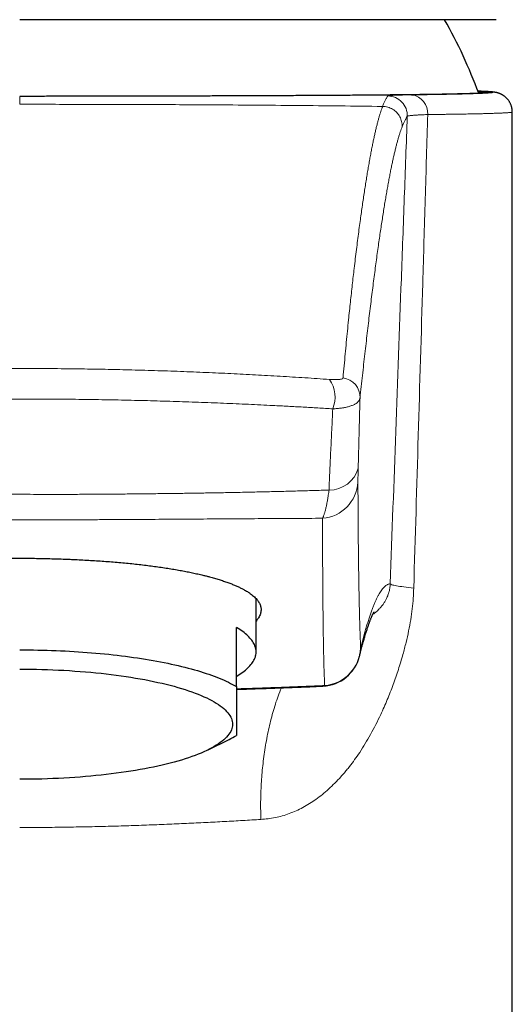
# Model space of a CAD drawing. Header units: millimetres. Extents: x 8 to 674, y 12 to 828.
# Tile 16 of 25: x 352 to 376, y 740 to 790. Entities that reach past the tile are written whole.
import ezdxf

# ---------------------------------------------------------------- set-up
doc = ezdxf.new("R2010")
doc.units = ezdxf.units.MM

msp = doc.modelspace()

# ---------------------------------------------------------------- linework, layer by layer
at = {"color": 7, "linetype": 'Continuous', "lineweight": 30}
for p, q in [((375.676, 790.443), (351.5, 790.443)), ((371.391, 786.629), (371.623, 786.632)), ((376.499, 785.757), (376.499, 785.757)), ((376.5, 653.943), (376.5, 785.757)), ((363.5, 758.365), (363.5, 761.064)), ((362.5, 756.605), (362.5, 759.606)), ((368.743, 758.141), (368.744, 758.143)), ((361.066, 753.397), (362.129, 753.922))]:
    msp.add_line(p, q, dxfattribs=at)
at = {"color": 7, "linetype": 'Continuous', "lineweight": 30, "flags": 128}
for points in [[(362.5, 757.124), (362.586, 757.176), (362.668, 757.229), (362.746, 757.282), (362.821, 757.335), (362.892, 757.389), (362.959, 757.443), (363.022, 757.497), (363.081, 757.552), (363.137, 757.607), (363.188, 757.662), (363.236, 757.717), (363.28, 757.773), (363.32, 757.829), (363.356, 757.885), (363.387, 757.941), (363.415, 757.997), (363.439, 758.054), (363.459, 758.11), (363.475, 758.167), (363.487, 758.223), (363.495, 758.28), (363.499, 758.337), (363.499, 758.394), (363.495, 758.45), (363.487, 758.507), (363.475, 758.564), (363.459, 758.62), (363.439, 758.677), (363.415, 758.733), (363.387, 758.789), (363.356, 758.846), (363.32, 758.902), (363.28, 758.957), (363.236, 759.013), (363.188, 759.068), (363.137, 759.124), (363.081, 759.178), (363.022, 759.233), (362.959, 759.287), (362.892, 759.342), (362.821, 759.395), (362.746, 759.449), (362.668, 759.502), (362.586, 759.554), (362.5, 759.606)], [(351.5, 758.47), (351.732, 758.469), (351.964, 758.467), (352.195, 758.464), (352.427, 758.46), (352.658, 758.455), (352.888, 758.449), (353.119, 758.441), (353.348, 758.433), (353.577, 758.423), (353.805, 758.412), (354.032, 758.4), (354.258, 758.387), (354.483, 758.372), (354.708, 758.357), (354.93, 758.34), (355.152, 758.322), (355.372, 758.304), (355.591, 758.284), (355.808, 758.263), (356.024, 758.241), (356.238, 758.217), (356.45, 758.193), (356.66, 758.168), (356.869, 758.142), (357.075, 758.114), (357.28, 758.086), (357.482, 758.056), (357.682, 758.026), (357.879, 757.994), (358.075, 757.962), (358.267, 757.929), (358.458, 757.894), (358.645, 757.859), (358.83, 757.823), (359.013, 757.786), (359.192, 757.748), (359.369, 757.709), (359.542, 757.669), (359.713, 757.628), (359.88, 757.587), (360.045, 757.545), (360.206, 757.501), (360.364, 757.457), (360.519, 757.413), (360.67, 757.367), (360.818, 757.321), (360.962, 757.274), (361.103, 757.226), (361.24, 757.178), (361.374, 757.129), (361.504, 757.079), (361.63, 757.029), (361.753, 756.978), (361.871, 756.926), (361.986, 756.874), (362.097, 756.821), (362.204, 756.768), (362.306, 756.714), (362.405, 756.66), (362.5, 756.605)], [(351.5, 757.49), (351.783, 757.489), (352.065, 757.486), (352.347, 757.481), (352.629, 757.475), (352.91, 757.466), (353.189, 757.455), (353.468, 757.443), (353.745, 757.429), (354.021, 757.413), (354.295, 757.395), (354.567, 757.375), (354.837, 757.353), (355.105, 757.33), (355.37, 757.304), (355.633, 757.277), (355.893, 757.248), (356.15, 757.218), (356.403, 757.185), (356.653, 757.151), (356.9, 757.115), (357.143, 757.078), (357.382, 757.039), (357.617, 756.998), (357.848, 756.956), (358.075, 756.912), (358.297, 756.867), (358.514, 756.82), (358.727, 756.772), (358.934, 756.722), (359.137, 756.671), (359.334, 756.619), (359.526, 756.565), (359.712, 756.51), (359.893, 756.454), (360.068, 756.396), (360.237, 756.338), (360.401, 756.278), (360.558, 756.217), (360.709, 756.155), (360.853, 756.092), (360.991, 756.028), (361.123, 755.964), (361.248, 755.898), (361.366, 755.832), (361.478, 755.764), (361.583, 755.696), (361.681, 755.628), (361.771, 755.558), (361.855, 755.489), (361.932, 755.418), (362.002, 755.347), (362.064, 755.276), (362.119, 755.204), (362.167, 755.132), (362.208, 755.06), (362.241, 754.987), (362.267, 754.914), (362.285, 754.841), (362.296, 754.768), (362.3, 754.695), (362.296, 754.621), (362.285, 754.548), (362.267, 754.475), (362.241, 754.402), (362.208, 754.33), (362.167, 754.257), (362.119, 754.185), (362.064, 754.114), (362.002, 754.042), (361.932, 753.971), (361.855, 753.901), (361.771, 753.831), (361.681, 753.762), (361.583, 753.693), (361.478, 753.625), (361.366, 753.558), (361.248, 753.491), (361.123, 753.426), (360.991, 753.361), (360.853, 753.297), (360.709, 753.234), (360.558, 753.172), (360.401, 753.111), (360.237, 753.052), (360.068, 752.993), (359.893, 752.936), (359.712, 752.879), (359.526, 752.824), (359.334, 752.771), (359.137, 752.718), (358.934, 752.667), (358.727, 752.617), (358.514, 752.569), (358.297, 752.522), (358.075, 752.477), (357.848, 752.433), (357.617, 752.391), (357.382, 752.35), (357.143, 752.311), (356.9, 752.274), (356.653, 752.238), (356.403, 752.204), (356.15, 752.172), (355.893, 752.141), (355.633, 752.112), (355.37, 752.085), (355.105, 752.06), (354.837, 752.036), (354.567, 752.015), (354.295, 751.995), (354.021, 751.977), (353.745, 751.961), (353.468, 751.946), (353.189, 751.934), (352.91, 751.923), (352.629, 751.915), (352.347, 751.908), (352.065, 751.903), (351.783, 751.9), (351.5, 751.899)]]:
    msp.add_lwpolyline(points, dxfattribs=at)
at = {"color": 7, "linetype": 'Continuous', "lineweight": 30}
for centre, radius, start, end in [((351.5, 778.193), 24.8, 20.0783, 29.601), ((366.803, 758.626), 2, 272.4649, 346.0272), ((359.695, 758.874), 5.517, 296.1856, 300.5608)]:
    msp.add_arc(centre, radius, start, end, dxfattribs=at)
at = {"color": 252, "linetype": 'Continuous', "lineweight": 0}
for centre, radius, start, end in [((370.17, 785.575), 1, 357.96, 89.267), ((371.275, 785.701), 0.935, 355.5603, 82.8409), ((365.932, 771.29), 1.57, 337.8392, 34.9816), ((367.778, 771.28), 0.994, 358.4563, 82.3847), ((367.214, 768.093), 1.518, 269.387, 344.6856), ((366.718, 767.088), 1.952, 274.4889, 356.7096), ((366.815, 758.64), 1.988, 274.6816, 357.5771), ((366.809, 758.624), 1.994, 346.0274, 358.0406), ((366.878, 756.799), 0.172, 273.4955, 305.1061)]:
    msp.add_arc(centre, radius, start, end, dxfattribs=at)
at = {"color": 7, "linetype": 'Continuous', "lineweight": 30}
for points, knots in [([(374.755, 786.81), (374.759, 786.81), (374.801, 786.808), (374.872, 786.805), (374.966, 786.8), (375.049, 786.796), (375.125, 786.791), (375.193, 786.786), (375.25, 786.781), (375.295, 786.775), (375.327, 786.769), (375.346, 786.764), (375.352, 786.759), (375.347, 786.754), (375.333, 786.749), (375.311, 786.744), (375.28, 786.74), (375.24, 786.735), (375.193, 786.73), (375.14, 786.726), (375.082, 786.722), (375.017, 786.718), (374.935, 786.713), (374.833, 786.708), (374.706, 786.703), (374.565, 786.697), (374.425, 786.692), (374.289, 786.688), (374.162, 786.684), (374.028, 786.68), (373.866, 786.676), (373.673, 786.672), (373.444, 786.666), (373.201, 786.662), (372.971, 786.657), (372.759, 786.654), (372.57, 786.65), (372.374, 786.647), (372.144, 786.644), (371.878, 786.64), (371.571, 786.636), (371.253, 786.632), (370.953, 786.629), (370.675, 786.626), (370.423, 786.623), (370.165, 786.621), (369.862, 786.618), (369.513, 786.615), (369.113, 786.611), (368.701, 786.608), (368.303, 786.605), (367.924, 786.602), (367.563, 786.6), (367.195, 786.598), (366.805, 786.595), (366.392, 786.593), (365.955, 786.591), (365.51, 786.588), (365.056, 786.586), (364.594, 786.584), (364.153, 786.582), (363.735, 786.58), (363.341, 786.579), (362.942, 786.577), (362.539, 786.575), (362.131, 786.574), (361.709, 786.573), (361.272, 786.571), (360.821, 786.57), (360.366, 786.568), (359.887, 786.567), (359.386, 786.566), (358.86, 786.564), (358.33, 786.563), (357.796, 786.562), (357.257, 786.561), (356.748, 786.56), (356.268, 786.559), (355.82, 786.558), (355.37, 786.557), (354.918, 786.557), (354.464, 786.556), (354.023, 786.556), (353.593, 786.555), (353.176, 786.555), (352.758, 786.554), (352.339, 786.554), (351.92, 786.554), (351.64, 786.554), (351.5, 786.553)], [0, 0, 0, 0, 0.001341, 0.012835, 0.024329, 0.035843, 0.047357, 0.060302, 0.07325, 0.086196, 0.099205, 0.112216, 0.125226, 0.135887, 0.146549, 0.15721, 0.167907, 0.178604, 0.189301, 0.198913, 0.208525, 0.218148, 0.227771, 0.241268, 0.254765, 0.268294, 0.281823, 0.291617, 0.301411, 0.311216, 0.321022, 0.335074, 0.349125, 0.363213, 0.3773, 0.386912, 0.396524, 0.406147, 0.41577, 0.429267, 0.442764, 0.456292, 0.469821, 0.479614, 0.489408, 0.499213, 0.509019, 0.52307, 0.537122, 0.551209, 0.565296, 0.576792, 0.588287, 0.599803, 0.611318, 0.624265, 0.637215, 0.650162, 0.663173, 0.676186, 0.689197, 0.69986, 0.710524, 0.721187, 0.731885, 0.742584, 0.753282, 0.764777, 0.776273, 0.787788, 0.799303, 0.81225, 0.8252, 0.838147, 0.851158, 0.864171, 0.877182, 0.887844, 0.898508, 0.909171, 0.919869, 0.930568, 0.941265, 0.951041, 0.960817, 0.970592, 0.980394, 0.990198, 1, 1, 1, 1]), ([(376.5, 785.757), (376.5, 785.769), (376.5, 785.801), (376.496, 785.853), (376.489, 785.912), (376.478, 785.97), (376.464, 786.026), (376.447, 786.082), (376.426, 786.135), (376.404, 786.187), (376.378, 786.237), (376.35, 786.285), (376.321, 786.33), (376.289, 786.373), (376.256, 786.413), (376.222, 786.451), (376.187, 786.485), (376.152, 786.517), (376.117, 786.545), (376.083, 786.571), (376.05, 786.594), (376.017, 786.615), (375.986, 786.633), (375.956, 786.649), (375.927, 786.664), (375.899, 786.677), (375.872, 786.688), (375.846, 786.698), (375.821, 786.707), (375.797, 786.716), (375.774, 786.723), (375.751, 786.729), (375.728, 786.736), (375.706, 786.741), (375.683, 786.746), (375.66, 786.751), (375.636, 786.755), (375.611, 786.759), (375.584, 786.764), (375.552, 786.768), (375.511, 786.773), (375.463, 786.778), (375.409, 786.782), (375.355, 786.786), (375.302, 786.79), (375.246, 786.793), (375.187, 786.797), (375.125, 786.8), (375.06, 786.803), (374.993, 786.806), (374.922, 786.809), (374.849, 786.811), (374.792, 786.813), (374.759, 786.815), (374.753, 786.815)], [0, 0, 0, 0, 0.005496, 0.014307, 0.02306, 0.031756, 0.040395, 0.048979, 0.057506, 0.065974, 0.07438, 0.082717, 0.090977, 0.099151, 0.107223, 0.115179, 0.123003, 0.130682, 0.138209, 0.145591, 0.152847, 0.160009, 0.167126, 0.174256, 0.181447, 0.188772, 0.196313, 0.204158, 0.212407, 0.22117, 0.230572, 0.240757, 0.251897, 0.264196, 0.277913, 0.293376, 0.31103, 0.331496, 0.355722, 0.385296, 0.423378, 0.478538, 0.532746, 0.582777, 0.629778, 0.67449, 0.72177, 0.767945, 0.813201, 0.857819, 0.901982, 0.945813, 0.989403, 1, 1, 1, 1]), ([(339.5, 759.934), (339.488, 759.946), (339.449, 759.991), (339.395, 760.067), (339.338, 760.161), (339.295, 760.256), (339.266, 760.349), (339.251, 760.44), (339.248, 760.53), (339.258, 760.619), (339.278, 760.699), (339.303, 760.768), (339.336, 760.838), (339.384, 760.918), (339.451, 761.009), (339.532, 761.099), (339.626, 761.187), (339.732, 761.273), (339.849, 761.357), (339.975, 761.438), (340.114, 761.518), (340.247, 761.588), (340.372, 761.649), (340.505, 761.71), (340.669, 761.779), (340.866, 761.856), (341.075, 761.932), (341.296, 762.005), (341.524, 762.076), (341.76, 762.143), (342.002, 762.208), (342.253, 762.27), (342.486, 762.324), (342.696, 762.37), (342.909, 762.415), (343.156, 762.464), (343.44, 762.516), (343.731, 762.567), (344.02, 762.613), (344.306, 762.657), (344.588, 762.697), (344.877, 762.735), (345.172, 762.772), (345.474, 762.807), (345.756, 762.838), (346.016, 762.864), (346.297, 762.891), (346.625, 762.92), (347.003, 762.951), (347.386, 762.979), (347.774, 763.004), (348.159, 763.026), (348.543, 763.046), (348.924, 763.063), (349.307, 763.078), (349.651, 763.089), (349.954, 763.097), (350.263, 763.105), (350.622, 763.111), (351.029, 763.116), (351.438, 763.118), (351.846, 763.117), (352.248, 763.113), (352.642, 763.106), (353.03, 763.097), (353.416, 763.086), (353.758, 763.074), (354.057, 763.062), (354.361, 763.049), (354.709, 763.032), (355.101, 763.01), (355.489, 762.986), (355.873, 762.959), (356.254, 762.929), (356.633, 762.896), (357.008, 762.861), (357.377, 762.823), (357.74, 762.782), (358.092, 762.739), (358.435, 762.693), (358.768, 762.646), (359.092, 762.596), (359.409, 762.543), (359.711, 762.489), (360.001, 762.434), (360.277, 762.377), (360.545, 762.319), (360.775, 762.265), (360.971, 762.216), (361.166, 762.165), (361.384, 762.105), (361.62, 762.034), (361.845, 761.962), (362.059, 761.887), (362.257, 761.812), (362.441, 761.736), (362.612, 761.66), (362.771, 761.583), (362.902, 761.512), (363.01, 761.449), (363.11, 761.387), (363.216, 761.315), (363.322, 761.233), (363.416, 761.151), (363.496, 761.07), (363.564, 760.992), (363.619, 760.915), (363.665, 760.837), (363.701, 760.759), (363.728, 760.679), (363.743, 760.606), (363.75, 760.539), (363.75, 760.467), (363.741, 760.384), (363.716, 760.289), (363.679, 760.194), (363.627, 760.099), (363.568, 760.012), (363.52, 759.956), (363.5, 759.932)], [0, 0, 0, 0, 0.003834, 0.013246, 0.02266, 0.032071, 0.041475, 0.05046, 0.05945, 0.06844, 0.077425, 0.083482, 0.08954, 0.098946, 0.108361, 0.117778, 0.127193, 0.1366, 0.145588, 0.154581, 0.163573, 0.172561, 0.17862, 0.184679, 0.194095, 0.203518, 0.212944, 0.222367, 0.231782, 0.240778, 0.249779, 0.25878, 0.267777, 0.273841, 0.279906, 0.288694, 0.297486, 0.306278, 0.315065, 0.323002, 0.33094, 0.338876, 0.346928, 0.354981, 0.363033, 0.3691, 0.375167, 0.384577, 0.393995, 0.403416, 0.412834, 0.422245, 0.431237, 0.440234, 0.449231, 0.458224, 0.464286, 0.470349, 0.479737, 0.489132, 0.498531, 0.507927, 0.517314, 0.526285, 0.535259, 0.544234, 0.553205, 0.559252, 0.565299, 0.574685, 0.584078, 0.593474, 0.602868, 0.612253, 0.621842, 0.631438, 0.641038, 0.650635, 0.660223, 0.66962, 0.679024, 0.688431, 0.697835, 0.707232, 0.71621, 0.725192, 0.734175, 0.743152, 0.749205, 0.755257, 0.764671, 0.774094, 0.783519, 0.792942, 0.802357, 0.811352, 0.820353, 0.829353, 0.838349, 0.844413, 0.850478, 0.859265, 0.868057, 0.876849, 0.885637, 0.893573, 0.901511, 0.909448, 0.917499, 0.925553, 0.933604, 0.939671, 0.945738, 0.95515, 0.96457, 0.973993, 0.983413, 0.992825, 1, 1, 1, 1]), ([(368.743, 758.142), (368.751, 758.172), (368.767, 758.237), (368.792, 758.333), (368.819, 758.441), (368.85, 758.557), (368.882, 758.678), (368.915, 758.796), (368.946, 758.909), (368.978, 759.019), (369.008, 759.124), (369.039, 759.225), (369.068, 759.322), (369.097, 759.414), (369.126, 759.503), (369.154, 759.587), (369.181, 759.668), (369.208, 759.743), (369.233, 759.815), (369.258, 759.883), (369.282, 759.946), (369.305, 760.005), (369.327, 760.06), (369.348, 760.11), (369.368, 760.156), (369.387, 760.199), (369.404, 760.237), (369.42, 760.271), (369.435, 760.3), (369.448, 760.326), (369.46, 760.348), (369.47, 760.367), (369.478, 760.381), (369.485, 760.392), (369.489, 760.399), (369.492, 760.404), (369.492, 760.404), (369.492, 760.403), (369.49, 760.401), (369.49, 760.401)], [0, 0, 0, 0, 0.021546, 0.04532, 0.0703, 0.102433, 0.134455, 0.166351, 0.19811, 0.229726, 0.261187, 0.292482, 0.323599, 0.354527, 0.385252, 0.41576, 0.446036, 0.476065, 0.505821, 0.535308, 0.564498, 0.593371, 0.62191, 0.650094, 0.677904, 0.70532, 0.732322, 0.758892, 0.785011, 0.810662, 0.835828, 0.860495, 0.884649, 0.90828, 0.93138, 0.953943, 0.975965, 0.997447, 1, 1, 1, 1]), ([(362.5, 756.465), (362.633, 756.469), (362.914, 756.478), (363.342, 756.492), (363.785, 756.507), (364.227, 756.522), (364.67, 756.538), (365.113, 756.555), (365.556, 756.572), (365.999, 756.59), (366.441, 756.608), (366.738, 756.621), (366.887, 756.627), (366.889, 756.627)], [0, 0, 0, 0, 0.090274, 0.190352, 0.290676, 0.391231, 0.492004, 0.592982, 0.694149, 0.795491, 0.896993, 0.99864, 1, 1, 1, 1]), ([(362.5, 756.605), (362.5, 756.557), (362.5, 756.431), (362.5, 756.235), (362.5, 756.02), (362.5, 755.815), (362.5, 755.62), (362.5, 755.435), (362.5, 755.262), (362.5, 755.102), (362.5, 754.952), (362.5, 754.813), (362.5, 754.685), (362.5, 754.571), (362.5, 754.477), (362.5, 754.4), (362.5, 754.337), (362.5, 754.282), (362.5, 754.235), (362.5, 754.196), (362.5, 754.164), (362.5, 754.139), (362.5, 754.128), (362.5, 754.123)], [0, 0, 0, 0, 0.032291, 0.083619, 0.134946, 0.186367, 0.237787, 0.289404, 0.341052, 0.392196, 0.443374, 0.49657, 0.549765, 0.603115, 0.656465, 0.699249, 0.742034, 0.784887, 0.82774, 0.870779, 0.913818, 0.956909, 1, 1, 1, 1])]:
    msp.add_open_spline(points, degree=3, knots=knots, dxfattribs=at)
at = {"color": 252, "linetype": 'Continuous', "lineweight": 0}
for points, knots in [([(351.5, 786.553), (351.5, 786.495), (351.5, 786.379), (351.5, 786.226), (351.5, 786.149)], [0, 0, 0, 0, 0.50154, 1, 1, 1, 1]), ([(369.921, 786.043), (369.932, 786.071), (369.954, 786.127), (369.988, 786.204), (370.021, 786.277), (370.054, 786.346), (370.086, 786.41), (370.119, 786.47), (370.151, 786.525), (370.172, 786.559), (370.183, 786.575)], [0, 0, 0, 0, 0.1249962, 0.2499925, 0.3749902, 0.499988, 0.6249903, 0.7499925, 0.8749963, 1, 1, 1, 1]), ([(370.183, 786.575), (370.185, 786.577), (370.189, 786.58), (370.206, 786.585), (370.232, 786.589), (370.268, 786.593), (370.313, 786.597), (370.367, 786.601), (370.431, 786.605), (370.504, 786.608), (370.585, 786.612), (370.674, 786.615), (370.771, 786.618), (370.877, 786.62), (370.992, 786.623), (371.117, 786.625), (371.249, 786.627), (371.344, 786.628), (371.391, 786.629)], [0, 0, 0, 0, 0.061994, 0.124029, 0.186064, 0.248059, 0.311396, 0.374776, 0.438155, 0.501492, 0.563125, 0.624799, 0.686472, 0.748105, 0.811058, 0.874053, 0.937048, 1, 1, 1, 1]), ([(371.623, 786.632), (371.699, 786.633), (371.85, 786.635), (372.069, 786.637), (372.283, 786.64), (372.49, 786.644), (372.692, 786.647), (372.888, 786.65), (373.077, 786.653), (373.26, 786.657), (373.436, 786.66), (373.605, 786.664), (373.777, 786.667), (373.949, 786.671), (374.12, 786.676), (374.282, 786.68), (374.44, 786.685), (374.594, 786.69), (374.74, 786.695), (374.875, 786.7), (374.997, 786.706), (375.106, 786.711), (375.197, 786.717), (375.271, 786.722), (375.332, 786.726), (375.384, 786.731), (375.427, 786.736), (375.461, 786.74), (375.486, 786.745), (375.502, 786.749), (375.511, 786.754), (375.512, 786.758), (375.505, 786.763), (375.487, 786.768), (375.452, 786.774), (375.403, 786.78), (375.346, 786.785), (375.285, 786.789), (375.224, 786.794), (375.155, 786.797), (375.068, 786.802), (374.957, 786.807), (374.848, 786.811), (374.775, 786.814), (374.753, 786.814)], [0, 0, 0, 0, 0.021067, 0.042133, 0.063257, 0.084383, 0.105507, 0.126808, 0.148112, 0.169413, 0.190775, 0.212139, 0.2335, 0.2584, 0.283299, 0.308241, 0.333183, 0.361228, 0.389276, 0.417321, 0.445504, 0.47369, 0.501873, 0.52497, 0.548069, 0.571165, 0.594339, 0.617515, 0.640688, 0.661507, 0.682325, 0.703168, 0.724012, 0.753245, 0.782478, 0.81178, 0.841083, 0.862295, 0.883507, 0.904745, 0.925984, 0.956418, 0.986852, 1, 1, 1, 1]), ([(351.5, 786.149), (352.58, 786.149), (354.741, 786.148), (357.982, 786.139), (361.592, 786.121), (365.572, 786.092), (368.471, 786.059), (369.921, 786.042)], [0, 0, 0, 0, 0.175927, 0.351856, 0.527784, 0.763892, 1, 1, 1, 1]), ([(367.91, 772.265), (367.928, 772.471), (367.965, 772.883), (368.02, 773.484), (368.076, 774.073), (368.132, 774.648), (368.185, 775.179), (368.236, 775.669), (368.283, 776.118), (368.331, 776.559), (368.379, 776.99), (368.427, 777.412), (368.478, 777.853), (368.532, 778.309), (368.59, 778.78), (368.648, 779.237), (368.705, 779.68), (368.76, 780.096), (368.814, 780.485), (368.865, 780.849), (368.916, 781.201), (368.967, 781.543), (369.017, 781.874), (369.067, 782.193), (369.117, 782.502), (369.166, 782.799), (369.216, 783.085), (369.264, 783.36), (369.313, 783.624), (369.361, 783.877), (369.409, 784.118), (369.457, 784.349), (369.505, 784.568), (369.552, 784.776), (369.599, 784.973), (369.645, 785.159), (369.692, 785.334), (369.738, 785.498), (369.784, 785.651), (369.83, 785.793), (369.875, 785.924), (369.906, 786.004), (369.921, 786.042), (369.921, 786.042)], [0, 0, 0, 0, 0.027314, 0.054627, 0.081941, 0.109255, 0.136569, 0.159334, 0.1821, 0.204865, 0.227623, 0.25038, 0.273137, 0.300483, 0.327829, 0.355175, 0.38252, 0.409866, 0.43445, 0.459033, 0.483617, 0.508201, 0.532787, 0.557373, 0.581955, 0.606536, 0.631136, 0.655735, 0.680335, 0.704935, 0.729518, 0.754102, 0.778685, 0.803269, 0.827852, 0.852436, 0.877019, 0.901603, 0.926202, 0.950801, 0.9754, 1, 1, 1, 1, 1]), ([(370.304, 761.819), (370.398, 764.398), (370.586, 769.554), (370.824, 776.086), (371.019, 781.414), (371.119, 784.164), (371.17, 785.54)], [0, 0, 0, 0, 0.3260572, 0.6521154, 0.8260576, 1, 1, 1, 1]), ([(371.17, 785.54), (371.159, 785.523), (371.138, 785.49), (371.105, 785.434), (371.073, 785.374), (371.04, 785.31), (371.007, 785.242), (370.974, 785.169), (370.941, 785.091), (370.919, 785.036), (370.908, 785.008)], [0, 0, 0, 0, 0.1249961, 0.2499932, 0.3749902, 0.4999902, 0.6249902, 0.7499931, 0.8749961, 1, 1, 1, 1]), ([(372.207, 785.629), (372.167, 785.628), (372.088, 785.625), (371.976, 785.621), (371.871, 785.616), (371.772, 785.611), (371.68, 785.606), (371.595, 785.601), (371.517, 785.596), (371.447, 785.59), (371.385, 785.584), (371.331, 785.578), (371.284, 785.572), (371.245, 785.566), (371.214, 785.56), (371.191, 785.553), (371.175, 785.546), (371.171, 785.542), (371.17, 785.54)], [0, 0, 0, 0, 0.0614977, 0.1229953, 0.1848111, 0.2466268, 0.3094321, 0.3722375, 0.4353813, 0.4985252, 0.5603776, 0.6222301, 0.6844057, 0.7465813, 0.8097636, 0.8729459, 0.9364729, 1, 1, 1, 1]), ([(372.207, 785.629), (372.165, 784.203), (372.081, 781.351), (371.921, 775.921), (371.727, 769.339), (371.575, 764.182), (371.499, 761.604)], [0, 0, 0, 0, 0.178076, 0.356153, 0.678076, 1, 1, 1, 1]), ([(376.499, 785.757), (376.499, 785.756), (376.501, 785.754), (376.493, 785.75), (376.476, 785.746), (376.452, 785.741), (376.423, 785.737), (376.387, 785.733), (376.337, 785.728), (376.268, 785.723), (376.184, 785.718), (376.101, 785.713), (376.023, 785.709), (375.933, 785.705), (375.831, 785.701), (375.715, 785.696), (375.589, 785.692), (375.445, 785.687), (375.282, 785.682), (375.095, 785.677), (374.895, 785.672), (374.701, 785.668), (374.515, 785.664), (374.34, 785.66), (374.159, 785.657), (373.971, 785.654), (373.775, 785.65), (373.572, 785.647), (373.362, 785.644), (373.145, 785.641), (372.921, 785.638), (372.69, 785.635), (372.453, 785.632), (372.289, 785.63), (372.207, 785.629)], [0, 0, 0, 0, 0.009967, 0.04406, 0.07815, 0.105687, 0.133224, 0.160791, 0.188357, 0.230636, 0.272915, 0.301172, 0.329431, 0.357689, 0.390323, 0.422957, 0.455641, 0.488325, 0.527546, 0.566768, 0.606075, 0.645383, 0.674769, 0.704158, 0.733545, 0.763013, 0.792483, 0.82195, 0.851583, 0.881218, 0.91085, 0.940566, 0.970284, 1, 1, 1, 1]), ([(370.908, 785.007), (370.893, 784.968), (370.863, 784.89), (370.817, 784.758), (370.771, 784.617), (370.724, 784.464), (370.678, 784.3), (370.63, 784.126), (370.583, 783.94), (370.535, 783.743), (370.486, 783.535), (370.438, 783.316), (370.389, 783.086), (370.339, 782.844), (370.289, 782.592), (370.239, 782.329), (370.189, 782.054), (370.138, 781.768), (370.086, 781.471), (370.035, 781.164), (369.983, 780.844), (369.93, 780.514), (369.878, 780.173), (369.824, 779.82), (369.771, 779.456), (369.716, 779.077), (369.661, 778.68), (369.604, 778.267), (369.547, 777.841), (369.489, 777.404), (369.432, 776.955), (369.373, 776.495), (369.315, 776.023), (369.256, 775.539), (369.197, 775.043), (369.137, 774.537), (369.077, 774.018), (369.017, 773.488), (368.956, 772.947), (368.895, 772.394), (368.834, 771.831), (368.792, 771.446), (368.772, 771.253)], [0, 0, 0, 0, 0.024584, 0.049168, 0.073751, 0.098335, 0.122919, 0.147508, 0.172097, 0.196686, 0.221275, 0.245864, 0.270463, 0.295063, 0.319646, 0.344229, 0.368812, 0.393396, 0.417979, 0.442562, 0.467153, 0.491745, 0.516336, 0.540927, 0.565527, 0.590127, 0.615733, 0.641339, 0.66695, 0.69256, 0.718171, 0.743782, 0.769399, 0.795016, 0.820633, 0.84625, 0.871874, 0.897497, 0.923121, 0.948744, 0.974372, 1, 1, 1, 1]), ([(335.779, 772.193), (335.94, 772.204), (336.262, 772.226), (336.803, 772.263), (337.401, 772.301), (338.059, 772.341), (338.72, 772.38), (339.349, 772.415), (339.944, 772.446), (340.505, 772.474), (341.096, 772.502), (341.719, 772.53), (342.372, 772.557), (343.029, 772.583), (343.688, 772.606), (344.351, 772.628), (345.019, 772.648), (345.69, 772.666), (346.364, 772.683), (347.039, 772.697), (347.719, 772.709), (348.403, 772.72), (349.091, 772.729), (349.78, 772.736), (350.47, 772.74), (351.163, 772.743), (351.858, 772.744), (352.555, 772.742), (353.252, 772.738), (353.948, 772.732), (354.612, 772.724), (355.242, 772.714), (355.838, 772.704), (356.434, 772.691), (357.051, 772.676), (357.69, 772.659), (358.349, 772.64), (359.006, 772.618), (359.661, 772.595), (360.314, 772.57), (360.958, 772.543), (361.593, 772.515), (362.22, 772.485), (362.845, 772.454), (363.466, 772.421), (364.091, 772.387), (364.719, 772.351), (365.349, 772.313), (365.976, 772.273), (366.6, 772.232), (367.012, 772.204), (367.219, 772.19)], [0, 0, 0, 0, 0.016205, 0.032409, 0.054063, 0.075719, 0.097376, 0.119029, 0.137124, 0.155221, 0.173316, 0.194146, 0.214981, 0.235816, 0.256651, 0.277481, 0.298521, 0.319566, 0.340613, 0.361658, 0.382699, 0.404054, 0.425414, 0.446776, 0.468136, 0.489492, 0.511069, 0.532652, 0.554237, 0.575819, 0.597396, 0.61596, 0.634526, 0.653092, 0.671656, 0.692336, 0.713022, 0.733712, 0.754401, 0.775088, 0.795769, 0.815884, 0.836002, 0.856122, 0.876241, 0.896357, 0.917083, 0.937813, 0.958544, 0.979274, 1, 1, 1, 1]), ([(367.219, 772.19), (367.238, 772.189), (367.277, 772.186), (367.344, 772.183), (367.418, 772.18), (367.497, 772.179), (367.57, 772.18), (367.638, 772.182), (367.699, 772.187), (367.753, 772.193), (367.799, 772.201), (367.843, 772.212), (367.878, 772.226), (367.903, 772.244), (367.908, 772.258), (367.91, 772.265)], [0, 0, 0, 0, 0.047957, 0.095914, 0.170242, 0.244889, 0.319561, 0.393921, 0.46958, 0.54553, 0.621493, 0.69717, 0.798005, 0.899167, 1, 1, 1, 1]), ([(367.386, 770.697), (367.137, 770.712), (366.637, 770.743), (365.881, 770.786), (365.119, 770.828), (364.403, 770.865), (363.731, 770.898), (363.107, 770.928), (362.48, 770.956), (361.849, 770.982), (361.214, 771.008), (360.574, 771.032), (359.93, 771.055), (359.283, 771.076), (358.634, 771.095), (357.981, 771.113), (357.325, 771.129), (356.665, 771.144), (356.003, 771.157), (355.34, 771.168), (354.671, 771.177), (353.997, 771.184), (353.317, 771.19), (352.636, 771.193), (351.954, 771.195), (351.271, 771.194), (350.585, 771.192), (349.898, 771.188), (349.21, 771.182), (348.524, 771.175), (347.85, 771.166), (347.189, 771.155), (346.54, 771.144), (345.893, 771.13), (345.248, 771.115), (344.602, 771.099), (343.956, 771.081), (343.31, 771.062), (342.666, 771.04), (342.059, 771.019), (341.49, 770.998), (340.907, 770.974), (340.277, 770.948), (339.601, 770.918), (338.929, 770.886), (338.259, 770.852), (337.592, 770.817), (336.928, 770.78), (336.268, 770.741), (335.831, 770.714), (335.613, 770.701)], [0, 0, 0, 0, 0.024829, 0.049662, 0.074495, 0.099324, 0.119343, 0.139365, 0.159389, 0.179411, 0.199429, 0.21966, 0.239896, 0.260132, 0.280367, 0.300598, 0.321003, 0.341413, 0.361823, 0.382233, 0.402638, 0.423499, 0.444365, 0.465232, 0.486098, 0.506959, 0.528025, 0.549096, 0.570168, 0.591238, 0.612304, 0.632293, 0.652286, 0.67228, 0.692273, 0.712262, 0.732439, 0.752618, 0.772797, 0.792974, 0.809856, 0.826738, 0.848347, 0.869958, 0.891569, 0.913177, 0.934882, 0.956589, 0.978296, 1, 1, 1, 1]), ([(368.772, 771.253), (368.77, 771.239), (368.767, 771.21), (368.753, 771.168), (368.732, 771.127), (368.703, 771.086), (368.666, 771.046), (368.623, 771.008), (368.572, 770.972), (368.516, 770.938), (368.452, 770.905), (368.381, 770.874), (368.303, 770.845), (368.22, 770.818), (368.132, 770.794), (368.04, 770.773), (367.942, 770.754), (367.838, 770.737), (367.729, 770.723), (367.617, 770.711), (367.503, 770.702), (367.425, 770.699), (367.386, 770.697)], [0, 0, 0, 0, 0.049069, 0.09818, 0.147249, 0.197944, 0.248686, 0.29938, 0.348761, 0.398185, 0.447565, 0.49862, 0.549723, 0.600777, 0.650064, 0.699396, 0.748682, 0.79971, 0.850788, 0.901815, 0.950814, 1, 1, 1, 1]), ([(368.772, 771.253), (368.768, 771.1), (368.759, 770.794), (368.747, 770.34), (368.735, 769.89), (368.724, 769.443), (368.712, 769.001), (368.697, 768.417), (368.686, 767.982), (368.679, 767.692)], [0, 0, 0, 0, 0.1248133, 0.2496267, 0.3745263, 0.499426, 0.6245501, 0.7496742, 1, 1, 1, 1]), ([(367.198, 766.575), (367.204, 766.741), (367.217, 767.074), (367.239, 767.575), (367.263, 768.082), (367.288, 768.594), (367.312, 769.111), (367.337, 769.635), (367.362, 770.163), (367.378, 770.519), (367.386, 770.697)], [0, 0, 0, 0, 0.124844, 0.249686, 0.374567, 0.499449, 0.624534, 0.749619, 0.874809, 1, 1, 1, 1]), ([(368.679, 767.692), (368.678, 767.649), (368.675, 767.564), (368.673, 767.447), (368.67, 767.338), (368.669, 767.242), (368.667, 767.159), (368.666, 767.088), (368.666, 767.025), (368.666, 766.992), (368.666, 766.976)], [0, 0, 0, 0, 0.1271588, 0.2543214, 0.3849819, 0.5156468, 0.6354368, 0.7552295, 0.8776135, 1, 1, 1, 1]), ([(368.666, 766.976), (368.667, 766.823), (368.668, 766.516), (368.67, 766.066), (368.672, 765.624), (368.674, 765.191), (368.677, 764.768), (368.681, 764.327), (368.685, 763.872), (368.69, 763.403), (368.696, 762.948), (368.702, 762.506), (368.708, 762.101), (368.714, 761.73), (368.72, 761.391), (368.727, 761.062), (368.733, 760.744), (368.741, 760.436), (368.748, 760.141), (368.757, 759.857), (368.765, 759.584), (368.774, 759.319), (368.783, 759.061), (368.792, 758.807), (368.798, 758.64), (368.801, 758.556)], [0, 0, 0, 0, 0.041523, 0.083047, 0.124572, 0.166096, 0.20762, 0.249142, 0.299036, 0.348932, 0.398829, 0.448725, 0.498619, 0.54037, 0.582123, 0.623877, 0.665631, 0.707383, 0.749133, 0.790943, 0.832753, 0.874564, 0.916377, 0.958189, 1, 1, 1, 1]), ([(335.802, 766.583), (336.066, 766.575), (336.593, 766.56), (337.39, 766.537), (338.205, 766.515), (339.038, 766.495), (339.89, 766.475), (340.745, 766.457), (341.58, 766.441), (342.397, 766.427), (343.193, 766.415), (343.992, 766.403), (344.792, 766.393), (345.597, 766.384), (346.406, 766.376), (347.219, 766.369), (348.033, 766.364), (348.848, 766.36), (349.62, 766.358), (350.347, 766.359), (351.031, 766.36), (351.703, 766.36), (352.361, 766.359), (353.008, 766.358), (353.698, 766.357), (354.432, 766.359), (355.209, 766.363), (355.986, 766.368), (356.761, 766.375), (357.538, 766.382), (358.316, 766.391), (359.095, 766.4), (359.872, 766.411), (360.647, 766.423), (361.447, 766.436), (362.271, 766.451), (363.119, 766.469), (363.963, 766.488), (364.793, 766.508), (365.606, 766.529), (366.404, 766.551), (366.933, 766.567), (367.198, 766.575)], [0, 0, 0, 0, 0.026005, 0.052012, 0.078017, 0.105462, 0.132911, 0.16036, 0.187805, 0.213135, 0.238469, 0.263804, 0.289139, 0.314468, 0.340058, 0.365653, 0.39125, 0.416845, 0.442436, 0.463872, 0.485309, 0.506744, 0.527, 0.547257, 0.567513, 0.591934, 0.616358, 0.640784, 0.665208, 0.689629, 0.714289, 0.738954, 0.76362, 0.788284, 0.812945, 0.840165, 0.867389, 0.894612, 0.921833, 0.947888, 0.973945, 1, 1, 1, 1]), ([(366.87, 765.142), (366.878, 765.158), (366.893, 765.189), (366.915, 765.242), (366.937, 765.301), (366.959, 765.364), (366.981, 765.433), (367.002, 765.508), (367.023, 765.588), (367.044, 765.674), (367.065, 765.766), (367.085, 765.865), (367.105, 765.97), (367.125, 766.08), (367.144, 766.196), (367.163, 766.317), (367.181, 766.443), (367.192, 766.531), (367.198, 766.575)], [0, 0, 0, 0, 0.059292, 0.118583, 0.178192, 0.2378, 0.298403, 0.359006, 0.419952, 0.480899, 0.544724, 0.608549, 0.672781, 0.737014, 0.802536, 0.868059, 0.934029, 1, 1, 1, 1]), ([(366.87, 765.142), (366.631, 765.142), (366.151, 765.141), (365.426, 765.137), (364.698, 765.133), (363.966, 765.128), (363.231, 765.123), (362.493, 765.119), (361.753, 765.113), (361.01, 765.108), (360.264, 765.103), (359.757, 765.1), (359.251, 765.096), (358.746, 765.093), (358, 765.088), (357.252, 765.084), (356.503, 765.079), (355.733, 765.075), (354.944, 765.071), (354.135, 765.07), (353.325, 765.069), (352.514, 765.069), (351.714, 765.07), (350.925, 765.07), (350.146, 765.07), (349.368, 765.069), (348.59, 765.07), (347.813, 765.073), (347.037, 765.077), (346.262, 765.082), (345.488, 765.087), (344.716, 765.092), (343.946, 765.097), (343.178, 765.102), (342.412, 765.108), (341.649, 765.113), (340.888, 765.118), (340.157, 765.123), (339.457, 765.128), (338.785, 765.133), (338.117, 765.137), (337.452, 765.141), (336.789, 765.144), (336.35, 765.145), (336.131, 765.146)], [0, 0, 0, 0, 0.024262, 0.048529, 0.072798, 0.097065, 0.121328, 0.145587, 0.16985, 0.194116, 0.218379, 0.242638, 0.243465, 0.267559, 0.291657, 0.315757, 0.339856, 0.36395, 0.389853, 0.415762, 0.441671, 0.467579, 0.493481, 0.518367, 0.543257, 0.568149, 0.593042, 0.617928, 0.642813, 0.667702, 0.692593, 0.717482, 0.742366, 0.76725, 0.792139, 0.81703, 0.841919, 0.866803, 0.888999, 0.9112, 0.933403, 0.955605, 0.977805, 1, 1, 1, 1]), ([(366.977, 756.658), (366.972, 756.784), (366.961, 757.036), (366.949, 757.378), (366.939, 757.688), (366.932, 757.963), (366.925, 758.247), (366.919, 758.542), (366.914, 758.849), (366.909, 759.188), (366.903, 759.564), (366.898, 759.975), (366.893, 760.4), (366.888, 760.839), (366.884, 761.292), (366.881, 761.758), (366.878, 762.239), (366.875, 762.733), (366.873, 763.243), (366.872, 763.737), (366.872, 764.216), (366.872, 764.675), (366.871, 764.987), (366.87, 765.142)], [0, 0, 0, 0, 0.062309, 0.124617, 0.166177, 0.207738, 0.2493, 0.290861, 0.332421, 0.37398, 0.423975, 0.473973, 0.523971, 0.573969, 0.623964, 0.674086, 0.72421, 0.774334, 0.824458, 0.874579, 0.916386, 0.958193, 1, 1, 1, 1]), ([(371.499, 761.604), (371.492, 761.431), (371.477, 761.078), (371.422, 760.542), (371.344, 759.989), (371.24, 759.419), (371.109, 758.832), (370.972, 758.309), (370.839, 757.852), (370.719, 757.468), (370.59, 757.084), (370.454, 756.701), (370.309, 756.32), (370.155, 755.94), (369.992, 755.56), (369.721, 754.963), (369.326, 754.182), (368.793, 753.302), (368.392, 752.744), (368.162, 752.454), (368.091, 752.366), (368.019, 752.279), (367.946, 752.194), (367.873, 752.11), (367.627, 751.834), (367.198, 751.4), (366.552, 750.876), (365.883, 750.457), (365.191, 750.147), (364.477, 749.936), (363.983, 749.886), (363.737, 749.862)], [0, 0, 0, 0, 0.030989, 0.063308, 0.097118, 0.132557, 0.169747, 0.208793, 0.234122, 0.259672, 0.285458, 0.311495, 0.337796, 0.364375, 0.391244, 0.418417, 0.493037, 0.564439, 0.624919, 0.632694, 0.640437, 0.648149, 0.65583, 0.663482, 0.671105, 0.7321, 0.78983, 0.844831, 0.89772, 0.949192, 1, 1, 1, 1]), ([(368.801, 758.556), (368.826, 758.652), (368.874, 758.844), (368.946, 759.116), (369.018, 759.375), (369.089, 759.622), (369.16, 759.855), (369.23, 760.075), (369.3, 760.282), (369.369, 760.476), (369.438, 760.657), (369.507, 760.825), (369.575, 760.98), (369.643, 761.122), (369.71, 761.251), (369.777, 761.366), (369.843, 761.469), (369.91, 761.559), (369.976, 761.636), (370.043, 761.701), (370.109, 761.751), (370.174, 761.788), (370.239, 761.812), (370.282, 761.817), (370.304, 761.819)], [0, 0, 0, 0, 0.045172, 0.090345, 0.135518, 0.18069, 0.225867, 0.271044, 0.31622, 0.361397, 0.40657, 0.451742, 0.496915, 0.542087, 0.587264, 0.632441, 0.677618, 0.722794, 0.768995, 0.815196, 0.861397, 0.907598, 0.953799, 1, 1, 1, 1]), ([(369.42, 760.269), (369.421, 760.27), (369.485, 760.31), (369.591, 760.399), (369.729, 760.526), (369.842, 760.649), (369.935, 760.766), (370.02, 760.892), (370.099, 761.032), (370.171, 761.188), (370.232, 761.362), (370.274, 761.536), (370.296, 761.694), (370.301, 761.779), (370.304, 761.819)], [0, 0, 0, 0, 0.00392, 0.19115, 0.360345, 0.475685, 0.581646, 0.677991, 0.764571, 0.841738, 0.907629, 0.959851, 0.981061, 1, 1, 1, 1]), ([(370.304, 761.819), (370.321, 761.803), (370.356, 761.771), (370.599, 761.718), (370.966, 761.662), (371.322, 761.623), (371.499, 761.604)], [0, 0, 0, 0, 0.2484289, 0.5, 0.7515711, 1, 1, 1, 1]), ([(362.5, 756.491), (362.608, 756.495), (362.982, 756.506), (363.636, 756.528), (364.464, 756.558), (365.305, 756.589), (366.143, 756.623), (366.699, 756.647), (366.977, 756.658)], [0, 0, 0, 0, 0.071406, 0.248227, 0.436132, 0.624048, 0.811954, 1, 1, 1, 1]), ([(364.787, 756.543), (364.728, 756.401), (364.564, 756.01), (364.343, 755.297), (364.122, 754.428), (363.952, 753.523), (363.829, 752.601), (363.754, 751.677), (363.72, 750.764), (363.731, 750.159), (363.737, 749.862)], [0, 0, 0, 0, 0.0786191, 0.2175143, 0.3549764, 0.4903434, 0.6230143, 0.7524622, 0.8782432, 1, 1, 1, 1]), ([(363.737, 749.862), (363.587, 749.853), (363.286, 749.835), (362.827, 749.809), (362.364, 749.783), (361.895, 749.757), (361.421, 749.732), (360.941, 749.708), (360.455, 749.684), (359.962, 749.661), (359.466, 749.638), (358.963, 749.617), (358.455, 749.597), (357.941, 749.577), (357.424, 749.559), (356.904, 749.542), (356.38, 749.526), (355.85, 749.512), (355.316, 749.499), (354.777, 749.487), (354.235, 749.477), (353.69, 749.469), (353.145, 749.462), (352.598, 749.457), (352.05, 749.454), (351.683, 749.454), (351.5, 749.454)], [0, 0, 0, 0, 0.040366, 0.080733, 0.121268, 0.161812, 0.202356, 0.242892, 0.284007, 0.325132, 0.366256, 0.407371, 0.449082, 0.490802, 0.532523, 0.574234, 0.616142, 0.658051, 0.700586, 0.743121, 0.785859, 0.828607, 0.871356, 0.914093, 0.957047, 1, 1, 1, 1])]:
    msp.add_open_spline(points, degree=3, knots=knots, dxfattribs=at)
msp.add_open_spline([(369.921, 786.043), (369.965, 786.041), (370.054, 786.037), (370.184, 786.008), (370.309, 785.963), (370.427, 785.902), (370.536, 785.825), (370.634, 785.735), (370.72, 785.633), (370.791, 785.521), (370.846, 785.4), (370.885, 785.272), (370.908, 785.141), (370.908, 785.053), (370.908, 785.008)], degree=3, dxfattribs=at)

doc.saveas('drawing.dxf')
